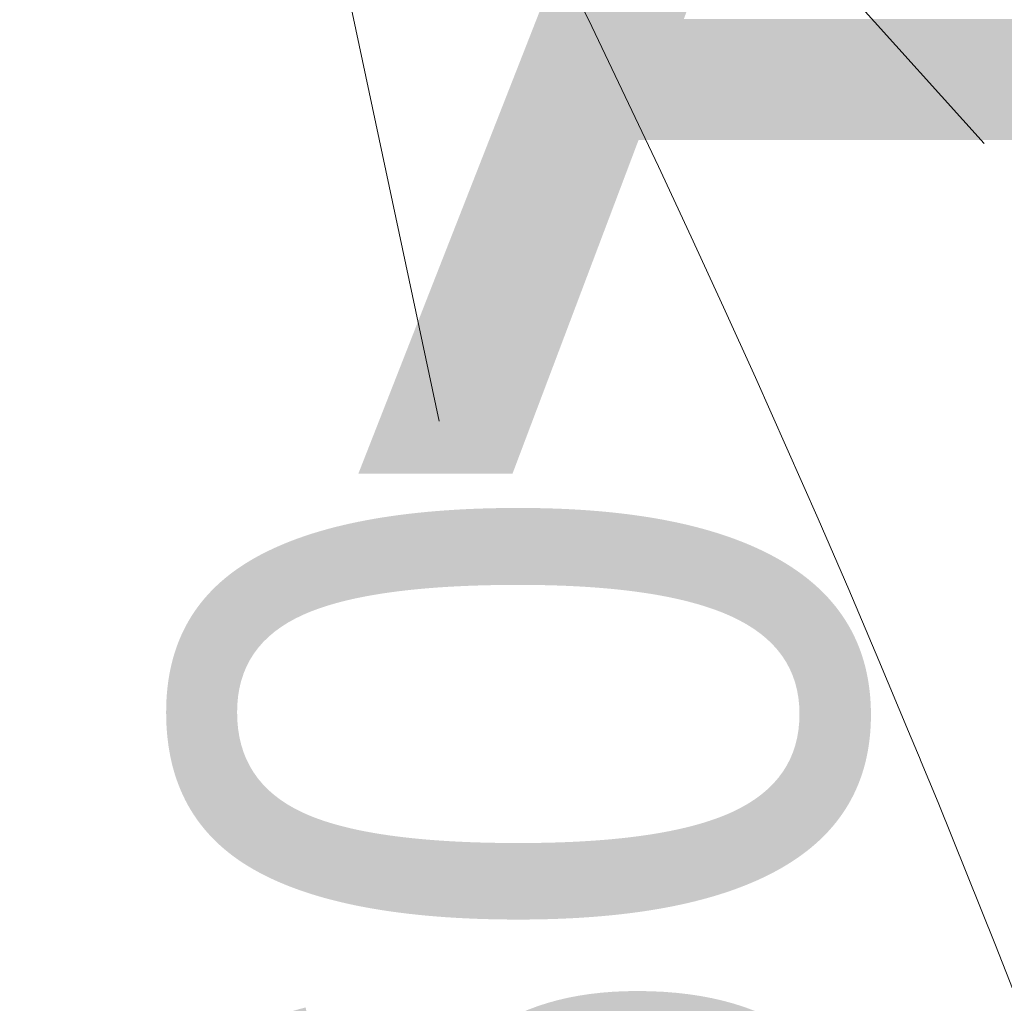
# Model space of a CAD drawing. Header units: centimetres. Extents: x -1434 to 23895, y -8842 to 3590.
# Tile 16 of 75: x -416 to -391, y 1428 to 1454. Entities that reach past the tile are written whole.
import ezdxf

# ---------------------------------------------------------------- set-up
doc = ezdxf.new("R2010")
doc.units = ezdxf.units.CM
doc.layers.add('G-ANNO-TEXT', color=231, linetype='Continuous', lineweight=13)
doc.styles.add('Arial', font='arial.ttf', dxfattribs={"width": 0.9, "height": 18})
doc.styles.add('Arial_3', font='arial.ttf', dxfattribs={"height": 30})

msp = doc.modelspace()

# ---------------------------------------------------------------- texts
at = {"layer": 'G-ANNO-TEXT', "color": 1, "insert": (-412.366, 1395.564), "char_height": 18, "width": 46.2681, "attachment_point": 1, "rotation": 90, "line_spacing_factor": 0.936439, "style": 'Arial'}
msp.add_mtext('\\pxt6.35,12.7,19.05,25.4,31.75,38.1,44.45,50.8,57.15,63.5,69.85,76.2,82.55,88.9,95.25,101.6,107.95,114.3,120.65,127,133.35,139.7,146.05,152.4,158.75,165.1,171.45,177.8,184.15,190.5,196.85,203.2;{EI60}', dxfattribs=at)

# ---------------------------------------------------------------- next in the draw order: texts
at = {"layer": 'G-ANNO-TEXT', "color": 7, "insert": (-379.714, 1472.131), "char_height": 30, "width": 28.785, "attachment_point": 3, "line_spacing_factor": 0.936439, "style": 'Arial_3', "bg_fill": 3, "box_fill_scale": 1.25, "bg_fill_color": 256, "bg_fill_true_color": 13158600, "bg_fill_transparency": 0}
msp.add_mtext('\\pxqr,t4.23333,8.46667,12.7,16.93333,21.16667,25.4,29.63333,33.86667,38.1,42.33333,46.56667,50.8,55.03333,59.26667,63.5,67.73333,71.96667,76.2,80.43333,84.66667,88.9,93.13333,97.36667,101.6,105.83333,110.06667,114.3,118.53333,122.76667,127,131.23333,135.46667;{A}', dxfattribs=at)

# ---------------------------------------------------------------- next in the draw order: linework, layer by layer
at = {"layer": 'G-ANNO-TEXT', "color": 50}
for q in [(-391.132, 1450.807), (-405.457, 1443.509)]:
    msp.add_line((-411.913, 1473.889), q, dxfattribs=at)
msp.add_arc((-725.575, 1297.26), 359.975, 308.73161, 29.38471, dxfattribs=at)

doc.saveas('drawing.dxf')
